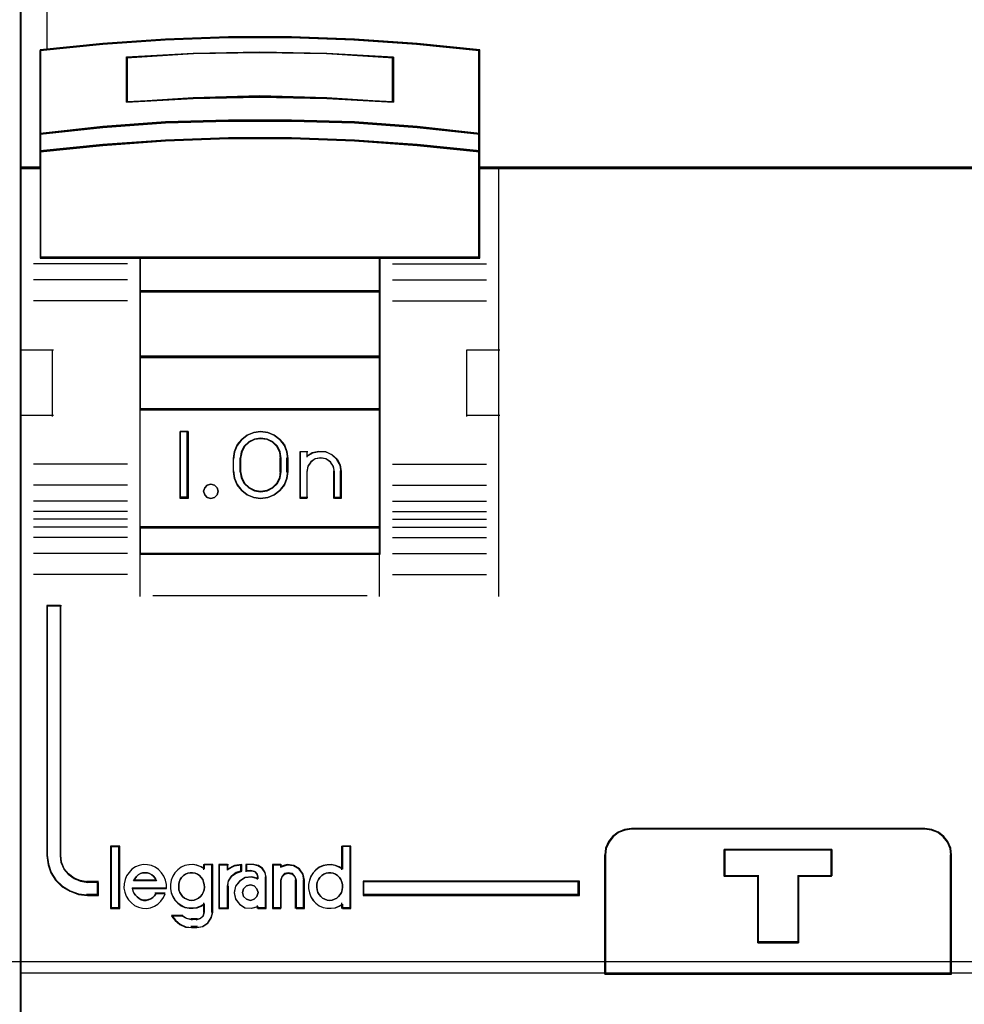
# Model space of a CAD drawing. Header units: millimetres. Extents: x 203 to 3426, y 719 to 2381.
# Tile 127 of 185: x 3369.44 to 3373.12, y 2259.48 to 2263.32. Entities that reach past the tile are written whole.
import ezdxf

# ---------------------------------------------------------------- set-up
doc = ezdxf.new("R2010")
doc.units = ezdxf.units.MM
doc.layers.add('45', color=7, linetype='Continuous')
doc.layers.add('E_Legrand_obudowy', color=7, linetype='Continuous')

# ---------------------------------------------------------------- blocks, each defined once
blk = doc.blocks.new('XL3 160 wnękowa 6x24M')
at = {"layer": 'E_Legrand_obudowy'}
blk.add_lwpolyline([(-215.641, -623.885), (215.545, -623.885), (215.545, -668.998), (-215.641, -668.998), (-215.641, -623.885)], dxfattribs=at)
blk = doc.blocks.new('P304 TX3')
at = {"layer": '45', "color": 139}
for points in [[(72.05327, 41.032708), (-0.0215, 41.032708), (-0.0215, -41.032709), (72.05327, -41.032709), (72.05327, 41.032708)], [(72.05327, 41.032708), (-0.0215, 41.032708), (-0.0215, -41.032709), (72.05327, -41.032709), (72.05327, 41.032708)], [(72.03177, 41.011153), (0, 41.011153), (0, -41.011153), (72.03177, -41.011153), (72.03177, 41.011153)], [(7.424626, -4.073093), (7.394228, -3.941804), (7.290875, -3.840354), (7.151046, -3.804548), (7.017295, -3.840354), (6.926102, -3.941804), (6.883545, -4.073093), (6.926102, -4.21035), (7.017295, -4.305833), (7.151046, -4.341639), (7.290875, -4.305833), (7.394228, -4.21035), (7.424626, -4.073093)], [(6.427338, -19.484384), (6.520719, -19.472892), (6.608263, -19.444161), (6.684135, -19.398192), (6.760007, -19.334985), (6.830042, -19.260285), (6.870896, -19.185585), (6.905914, -19.0879), (6.917587, -18.990215), (6.905914, -18.881039), (6.882569, -18.794846), (6.847551, -18.697162), (6.795024, -18.622462), (6.730825, -18.547762), (6.654953, -18.496046), (6.567409, -18.46157), (6.468192, -18.444331), (6.380648, -18.444331), (6.293103, -18.46157), (6.205559, -18.496046), (6.129687, -18.547762), (6.053815, -18.622462), (6.001288, -18.697162), (5.966271, -18.794846), (5.942925, -18.881039), (5.942925, -18.990215), (5.954598, -19.0879), (5.989616, -19.185585), (6.03047, -19.260285), (6.088833, -19.334985), (6.164705, -19.398192), (6.252249, -19.444161), (6.339793, -19.472892), (6.427338, -19.484384)], [(11.634815, -19.484384), (11.72236, -19.472892), (11.809904, -19.444161), (11.897448, -19.398192), (11.961648, -19.334985), (12.025847, -19.260285), (12.066701, -19.185585), (12.101719, -19.0879), (12.113391, -18.990215), (12.113391, -18.881039), (12.090046, -18.794846), (12.049192, -18.697162), (11.990829, -18.622462), (11.92663, -18.547762), (11.850758, -18.496046), (11.763214, -18.46157), (11.675669, -18.444331), (11.576452, -18.444331), (11.488908, -18.46157), (11.401363, -18.496046), (11.325492, -18.547762), (11.261292, -18.622462), (11.208766, -18.697162), (11.162075, -18.794846), (11.13873, -18.881039), (11.13873, -18.990215), (11.150403, -19.0879), (11.18542, -19.185585), (11.226275, -19.260285), (11.29631, -19.334985), (11.360509, -19.398192), (11.448054, -19.444161), (11.535598, -19.472892), (11.634815, -19.484384)], [(8.938576, -19.1922), (8.890457, -19.049089), (8.788204, -18.935793), (8.643848, -18.905978), (8.499492, -18.935793), (8.38521, -19.049089), (8.34912, -19.1922), (8.38521, -19.341274), (8.499492, -19.442644), (8.643848, -19.484384), (8.788204, -19.442644), (8.890457, -19.341274), (8.938576, -19.1922)]]:
    blk.add_lwpolyline(points, close=True, dxfattribs=at)
at = {"layer": '45', "color": 7}
for points in [[(68.555008, 21.075193), (3.478097, 21.075193), (3.154886, 22.261452), (-0.0215, 22.261452), (-0.0215, 8.08152), (0.725229, 8.08152), (0.725229, 8.710513), (0.725229, 9.383646), (0.725229, 12.528611), (3.082442, 12.765863), (5.439655, 12.931388), (7.802441, 13.01415), (10.170799, 13.01415), (12.533585, 12.931388), (14.890798, 12.765863), (17.248011, 12.528611), (17.248011, 9.383646), (17.248011, 8.710513), (17.248011, 8.08152), (17.99474, 8.08152), (71.057108, 8.08152), (71.057108, 22.261452), (68.878219, 22.261452), (68.555008, 21.075193)], [(11.517272, 10.718914), (14.028673, 10.583755), (14.028673, 12.278872), (11.517272, 12.414031), (8.994685, 12.459084), (6.488878, 12.414031), (3.977478, 12.278872), (3.977478, 10.583755), (6.488878, 10.718914), (8.994685, 10.77523), (11.517272, 10.718914)], [(14.918733, 9.66265), (12.556937, 9.834068), (10.189557, 9.908349), (7.816594, 9.908349), (5.449214, 9.834068), (3.087417, 9.66265), (0.725621, 9.405524), (0.725621, 8.708426), (3.087417, 8.954124), (5.449214, 9.125542), (7.816594, 9.211251), (10.189557, 9.211251), (12.556937, 9.125542), (14.918733, 8.954124), (17.28053, 8.708426), (17.28053, 9.405524), (14.918733, 9.66265)], [(14.904648, 9.649922), (12.548475, 9.815181), (10.186732, 9.886793), (7.819419, 9.886793), (5.457675, 9.815181), (3.101502, 9.649922), (0.745329, 9.402034), (0.745329, 8.729981), (3.101502, 8.966852), (5.457675, 9.132111), (7.819419, 9.214741), (10.186732, 9.214741), (12.548475, 9.132111), (14.904648, 8.966852), (17.260821, 8.729981), (17.260821, 9.402034), (14.904648, 9.649922)], [(14.904648, 9.649922), (12.548475, 9.815181), (10.186732, 9.886793), (7.819419, 9.886793), (5.457675, 9.815181), (3.101502, 9.649922), (0.745329, 9.402034), (0.745329, 8.729981), (3.101502, 8.966852), (5.457675, 9.132111), (7.819419, 9.214741), (10.186732, 9.214741), (12.548475, 9.132111), (14.904648, 8.966852), (17.260821, 8.729981), (17.260821, 9.402034), (14.904648, 9.649922)], [(4.488861, 4.699101), (13.517289, 4.699101), (17.28053, 4.699101), (17.28053, 8.114673), (17.28053, 8.747803), (14.918733, 8.986616), (12.556937, 9.153229), (10.189557, 9.236536), (7.816594, 9.236536), (5.449214, 9.153229), (3.087417, 8.986616), (0.725621, 8.747803), (0.725621, 8.114673), (0.725621, 4.699101), (4.488861, 4.699101)], [(4.49961, 4.720656), (13.506541, 4.720656), (17.260821, 4.720656), (17.260821, 8.103776), (17.260821, 8.730891), (14.904648, 8.967435), (12.548475, 9.132465), (10.186732, 9.21498), (7.819419, 9.21498), (5.457675, 9.132465), (3.101502, 8.967435), (0.745329, 8.730891), (0.745329, 8.103776), (0.745329, 4.720656), (4.49961, 4.720656)], [(13.527009, 4.744008), (4.479142, 4.744008), (4.479142, 3.434511), (13.527009, 3.434511), (13.527009, 4.744008)], [(13.5073, 4.722453), (4.49885, 4.722453), (4.49885, 3.456066), (13.5073, 3.456066), (13.5073, 4.722453)], [(13.527009, 3.477622), (4.479142, 3.477622), (4.479142, 0.964609), (13.527009, 0.964609), (13.527009, 3.477622)], [(13.5073, 3.457863), (4.49885, 3.457863), (4.49885, 0.986164), (13.5073, 0.986164), (13.5073, 3.457863)], [(13.527009, 1.009516), (4.479142, 1.009516), (4.479142, -1.009517), (13.527009, -1.009517), (13.527009, 1.009516)], [(13.5073, 0.987961), (4.49885, 0.987961), (4.49885, -0.987961), (13.5073, -0.987961), (13.5073, 0.987961)], [(4.479142, -5.453544), (13.527009, -5.453544), (13.527009, -0.966406), (4.479142, -0.966406), (4.479142, -5.453544)], [(6.299465, -1.828626), (6.299465, -4.341639), (6.003842, -4.341639), (6.003842, -1.828626), (6.299465, -1.828626)], [(8.145371, -2.332348), (8.316202, -2.119665), (8.515505, -1.957355), (8.771752, -1.862207), (9.027999, -1.828626), (9.295634, -1.862207), (9.540492, -1.957355), (9.751184, -2.119665), (9.922015, -2.332348), (10.01882, -2.573015), (10.052986, -2.83607), (10.052986, -3.334195), (10.01882, -3.59725), (9.922015, -3.837917), (9.751184, -4.0506), (9.540492, -4.207313), (9.295634, -4.308058), (9.027999, -4.341639), (8.771752, -4.308058), (8.515505, -4.207313), (8.316202, -4.0506), (8.145371, -3.837917), (8.048566, -3.59725), (8.008706, -3.334195), (8.008706, -2.83607), (8.048566, -2.573015), (8.145371, -2.332348)], [(8.408962, -2.380213), (8.300029, -2.593927), (8.254163, -2.835761), (8.254163, -3.336301), (8.300029, -3.572511), (8.408962, -3.7806), (8.580961, -3.949322), (8.793093, -4.056179), (9.028158, -4.095547), (9.27469, -4.056179), (9.486823, -3.949322), (9.658822, -3.7806), (9.767754, -3.572511), (9.802154, -3.336301), (9.802154, -2.835761), (9.767754, -2.593927), (9.658822, -2.380213), (9.486823, -2.211491), (9.27469, -2.110259), (9.028158, -2.076514), (8.793093, -2.110259), (8.580961, -2.211491), (8.408962, -2.380213)], [(10.515234, -4.341639), (10.515234, -2.572291), (10.773232, -2.572291), (10.773232, -2.758242), (10.979631, -2.623005), (11.226163, -2.572291), (11.484162, -2.589196), (11.70776, -2.696258), (11.902693, -2.865304), (12.017359, -3.079429), (12.063225, -3.327363), (12.063225, -4.341639), (11.805226, -4.341639), (11.805226, -3.327363), (11.75936, -3.130143), (11.656161, -2.972367), (11.484162, -2.854034), (11.289229, -2.82586), (11.08283, -2.854034), (10.922298, -2.972367), (10.807632, -3.130143), (10.773232, -3.327363), (10.773232, -4.341639), (10.515234, -4.341639)], [(7.394228, -3.941804), (7.424626, -4.073093), (7.394228, -4.21035), (7.290875, -4.305833), (7.151046, -4.341639), (7.017295, -4.305833), (6.926102, -4.21035), (6.883545, -4.073093), (6.926102, -3.941804), (7.017295, -3.840354), (7.151046, -3.804548), (7.290875, -3.840354), (7.394228, -3.941804)], [(13.527009, -5.410433), (4.479142, -5.410433), (4.479142, -6.44869), (13.527009, -6.44869), (13.527009, -5.410433)], [(13.5073, -5.430192), (4.49885, -5.430192), (4.49885, -6.427135), (13.5073, -6.427135), (13.5073, -5.430192)], [(2.923984, -19.29757), (2.923984, -18.806073), (2.5079, -18.806073), (2.245711, -18.761893), (2.00632, -18.668012), (1.789729, -18.502339), (1.630135, -18.309053), (1.521839, -18.060543), (1.49334, -17.800989), (1.49334, -8.379704), (0.974661, -8.379704), (0.974661, -17.800989), (1.025959, -18.14338), (1.128555, -18.452637), (1.310948, -18.728759), (1.556038, -18.971746), (1.852426, -19.142942), (2.177313, -19.258913), (2.5079, -19.29757), (2.923984, -19.29757)], [(21.981837, -22.261453), (35.035849, -22.261453), (35.035849, -17.76994), (35.007908, -17.520412), (34.901732, -17.270884), (34.745263, -17.076806), (34.5385, -16.910454), (34.298207, -16.816187), (34.035563, -16.777372), (22.987711, -16.777372), (22.725066, -16.816187), (22.484774, -16.910454), (22.278011, -17.076806), (22.121542, -17.270884), (22.015366, -17.520412), (21.981837, -17.76994), (21.981837, -22.261453)], [(22.003337, -22.239897), (35.014349, -22.239897), (35.014349, -17.783693), (34.9865, -17.536126), (34.880674, -17.288559), (34.72472, -17.096007), (34.518638, -16.930963), (34.279137, -16.837438), (34.017358, -16.798927), (23.005898, -16.798927), (22.744118, -16.837438), (22.504617, -16.930963), (22.298535, -17.096007), (22.142582, -17.288559), (22.036756, -17.536126), (22.003337, -17.783693), (22.003337, -22.239897)], [(3.705146, -19.769995), (3.705146, -17.465352), (3.402356, -17.465352), (3.402356, -19.769995), (3.705146, -19.769995)], [(29.274358, -18.56681), (29.274358, -21.079492), (27.748956, -21.079492), (27.748956, -18.56681), (26.482479, -18.56681), (26.482479, -17.569537), (30.535207, -17.569537), (30.535207, -18.56681), (29.274358, -18.56681)], [(27.748956, -18.56681), (27.748956, -21.079492), (29.274358, -21.079492), (29.274358, -18.56681), (30.535207, -18.56681), (30.535207, -17.569537), (26.482479, -17.569537), (26.482479, -18.56681), (27.748956, -18.56681)], [(27.755787, -18.576116), (27.755787, -21.057937), (29.265678, -21.057937), (29.265678, -18.576116), (30.513707, -18.576116), (30.513707, -17.591092), (26.502187, -17.591092), (26.502187, -18.576116), (27.755787, -18.576116)], [(21.028676, -18.764071), (12.882012, -18.764071), (12.882012, -19.29757), (21.028676, -19.29757), (21.028676, -18.764071)]]:
    blk.add_lwpolyline(points, close=True, dxfattribs=at)
at = {"layer": '45', "color": 140}
for points in [[(68.555008, 21.075193), (3.478097, 21.075193), (3.154886, 22.261452), (-0.0215, 22.261452), (-0.0215, 8.08152), (0.725229, 8.08152), (0.725229, 8.710513), (0.725229, 9.383646), (0.725229, 12.528611), (3.082442, 12.765863), (5.439655, 12.931388), (7.802441, 13.01415), (10.170799, 13.01415), (12.533585, 12.931388), (14.890798, 12.765863), (17.248011, 12.528611), (17.248011, 9.383646), (17.248011, 8.710513), (17.248011, 8.08152), (17.99474, 8.08152), (71.057108, 8.08152), (71.057108, 22.261452), (68.878219, 22.261452), (68.555008, 21.075193)], [(68.535021, 21.057244), (3.49748, 21.057244), (3.174464, 22.239897), (0, 22.239897), (0, 8.103075), (0.746277, 8.103075), (0.746277, 8.730156), (0.746277, 9.401242), (0.746277, 12.536646), (3.102064, 12.773177), (5.457851, 12.938198), (7.819208, 13.020709), (10.186133, 13.020709), (12.547489, 12.938198), (14.903276, 12.773177), (17.259063, 12.536646), (17.259063, 9.401242), (17.259063, 8.730156), (17.259063, 8.103075), (18.005341, 8.103075), (71.035609, 8.103075), (71.035609, 22.239897), (68.858037, 22.239897), (68.535021, 21.057244)]]:
    blk.add_lwpolyline(points, close=True, dxfattribs=at)
blk.add_lwpolyline([(0.974661, 22.261452), (0.974661, 12.548899)], dxfattribs=at)
at = {"layer": '45', "color": 139}
for points in [[(17.28053, 12.514769), (14.918733, 12.772823), (12.556937, 12.952861), (10.189557, 13.042879), (7.816594, 13.042879), (5.449214, 12.952861), (3.087417, 12.772823), (0.725621, 12.514769)], [(0.725621, 12.55788), (0.725621, 4.699101)], [(14.028673, 12.239937), (11.517272, 12.404297), (8.994685, 12.459084), (6.488878, 12.404297), (3.977478, 12.239937)], [(3.977478, 10.583755), (3.977478, 12.283048)], [(13.985673, 10.583755), (13.985673, 12.283048)], [(17.23753, 4.699101), (17.23753, 12.55788)], [(14.028673, 10.583755), (11.517272, 10.747323), (8.994685, 10.815477), (6.488878, 10.747323), (3.977478, 10.583755)], [(17.28053, 9.380239), (14.918733, 9.650295), (12.556937, 9.830333), (10.189557, 9.908349), (7.816594, 9.908349), (5.449214, 9.830333), (3.087417, 9.650295), (0.725621, 9.380239)], [(17.28053, 8.708426), (14.918733, 8.966479), (12.556937, 9.146517), (10.189557, 9.236536), (7.816594, 9.236536), (5.449214, 9.146517), (3.087417, 8.966479), (0.725621, 8.708426)], [(0.768621, 8.126427), (-0.0215, 8.126427)], [(72.05327, 8.126427), (17.23753, 8.126427)], [(17.982859, 8.126427), (17.982859, -8.043798)], [(4.022269, 4.485342), (0.474789, 4.485342)], [(17.28053, 4.744008), (0.725621, 4.744008)], [(4.479142, 4.744008), (4.479142, -6.44869)], [(4.479142, 4.744008), (13.527009, 4.744008)], [(13.484009, 4.744008), (13.484009, -6.44869)], [(13.985673, 4.485342), (17.525987, 4.485342)], [(4.022269, 3.890769), (0.474789, 3.890769)], [(13.985673, 3.890769), (17.525987, 3.890769)], [(4.479142, 3.477622), (13.527009, 3.477622)], [(4.022269, 3.098604), (0.474789, 3.098604)], [(13.985673, 3.098604), (17.525987, 3.098604)], [(-0.0215, 1.255608), (1.225493, 1.255608)], [(1.180702, 1.255608), (1.180702, -1.257405)], [(16.786032, -1.257405), (16.786032, 1.255608)], [(16.786032, 1.255608), (18.027651, 1.255608)], [(4.479142, 1.009516), (13.527009, 1.009516)], [(4.479142, -0.966406), (13.527009, -0.966406)], [(-0.0215, -1.212498), (1.225493, -1.212498)], [(16.786032, -1.212498), (18.027651, -1.212498)], [(6.299465, -1.828626), (6.003842, -1.828626)], [(6.003842, -1.828626), (6.003842, -4.341639)], [(6.254674, -1.828626), (6.254674, -4.341639)], [(10.052986, -2.86329), (10.01882, -2.593128), (9.922015, -2.345958), (9.751184, -2.127529), (9.540492, -1.960833), (9.295634, -1.863115), (9.027999, -1.828626), (8.771752, -1.863115), (8.515505, -1.960833), (8.316202, -2.127529), (8.145371, -2.345958), (8.048566, -2.593128), (8.008706, -2.86329)], [(9.802154, -2.86329), (9.767754, -2.612688), (9.658822, -2.391225), (9.486823, -2.216386), (9.27469, -2.111482), (9.028158, -2.076514), (8.793093, -2.111482), (8.580961, -2.216386), (8.408962, -2.391225), (8.300029, -2.612688), (8.254163, -2.86329)], [(10.515234, -2.572291), (10.810857, -2.572291)], [(10.515234, -2.572291), (10.515234, -4.341639)], [(10.766066, -2.572291), (10.766066, -2.796828)], [(12.063225, -3.351882), (12.017104, -3.095897), (11.901801, -2.874819), (11.705786, -2.700284), (11.480945, -2.589745), (11.221513, -2.572291), (10.973611, -2.624652), (10.766066, -2.76428)], [(8.008706, -3.351882), (8.008706, -2.818383)], [(8.254163, -3.351882), (8.254163, -2.818383)], [(9.757363, -3.351882), (9.757363, -2.818383)], [(10.008195, -3.351882), (10.008195, -2.818383)], [(11.812393, -3.351882), (11.76589, -3.142079), (11.661257, -2.974237), (11.486869, -2.848355), (11.289229, -2.818383), (11.079964, -2.848355), (10.917202, -2.974237), (10.800943, -3.142079), (10.766066, -3.351882)], [(4.022269, -3.055494), (0.474789, -3.055494)], [(8.008706, -3.308771), (8.048566, -3.578464), (8.145371, -3.825205), (8.316202, -4.043255), (8.515505, -4.203923), (8.771752, -4.30721), (9.027999, -4.341639), (9.295634, -4.30721), (9.540492, -4.203923), (9.751184, -4.043255), (9.922015, -3.825205), (10.01882, -3.578464), (10.052986, -3.308771)], [(8.254163, -3.308771), (8.300029, -3.553546), (8.408962, -3.769181), (8.580961, -3.94402), (8.793093, -4.054751), (9.028158, -4.095547), (9.27469, -4.054751), (9.486823, -3.94402), (9.658822, -3.769181), (9.767754, -3.553546), (9.802154, -3.308771)], [(10.766066, -3.308771), (10.766066, -4.341639)], [(11.767602, -3.308771), (11.767602, -4.341639)], [(12.018434, -3.308771), (12.018434, -4.341639)], [(13.985673, -3.055494), (17.525987, -3.055494)], [(4.022269, -3.847659), (0.474789, -3.847659)], [(13.985673, -3.847659), (17.525987, -3.847659)], [(4.022269, -4.442231), (0.474789, -4.442231)], [(6.299465, -4.298528), (6.003842, -4.298528)], [(10.515234, -4.298528), (10.810857, -4.298528)], [(11.767602, -4.298528), (12.063225, -4.298528)], [(13.985673, -4.442231), (17.525987, -4.442231)], [(4.022269, -4.832027), (0.474789, -4.832027)], [(4.022269, -5.128415), (0.474789, -5.128415)], [(13.985673, -4.832027), (17.525987, -4.832027)], [(13.985673, -5.128415), (17.525987, -5.128415)], [(4.022269, -5.431989), (0.474789, -5.431989)], [(4.479142, -5.410433), (13.527009, -5.410433)], [(13.985673, -5.431989), (17.525987, -5.431989)], [(4.022269, -5.821784), (0.474789, -5.821784)], [(13.985673, -5.821784), (17.525987, -5.821784)], [(4.022269, -6.416357), (0.474789, -6.416357)], [(4.479142, -6.405579), (13.527009, -6.405579)], [(4.479142, -6.405579), (4.479142, -8.043798)], [(13.484009, -6.405579), (13.484009, -8.043798)], [(13.985673, -6.416357), (17.525987, -6.416357)], [(4.022269, -7.208522), (0.474789, -7.208522)], [(13.985673, -7.208522), (17.525987, -7.208522)], [(4.973639, -8.000687), (13.032511, -8.000687)], [(0.974661, -8.379704), (0.974661, -17.806647)], [(0.974661, -8.379704), (1.526491, -8.379704)], [(1.4817, -8.379704), (1.4817, -17.806647)], [(23.028165, -16.777372), (22.754957, -16.817623), (22.505001, -16.915375), (22.289922, -17.087879), (22.12716, -17.289134), (22.016715, -17.547891), (21.981837, -17.806647)], [(22.985165, -16.777372), (34.037896, -16.777372)], [(35.035849, -17.806647), (35.006772, -17.547891), (34.896279, -17.289134), (34.733449, -17.087879), (34.51828, -16.915375), (34.268219, -16.817623), (33.994896, -16.777372)], [(0.974661, -17.763536), (1.026273, -18.114496), (1.129496, -18.431492), (1.313004, -18.714524), (1.559594, -18.963592), (1.857795, -19.139072), (2.184669, -19.257946), (2.517278, -19.29757)], [(1.4817, -17.763536), (1.510789, -18.033049), (1.621328, -18.291094), (1.784228, -18.491795), (2.005307, -18.663824), (2.249656, -18.761308), (2.517278, -18.807182)], [(3.380856, -17.443796), (3.380856, -19.79155)], [(3.380856, -17.443796), (3.726646, -17.443796)], [(3.681855, -17.443796), (3.681855, -19.79155)], [(12.0686, -17.443796), (12.0686, -18.340146)], [(12.0686, -17.443796), (12.42514, -17.443796)], [(12.380348, -17.443796), (12.380348, -19.79155)], [(21.981837, -22.261453), (21.981837, -17.763536)], [(26.482479, -17.569537), (30.535207, -17.569537)], [(26.482479, -17.569537), (26.482479, -18.598812)], [(30.492207, -17.569537), (30.492207, -18.598812)], [(34.991057, -22.261453), (34.991057, -17.763536)], [(5.480678, -19.040584), (5.480678, -18.882485), (5.446309, -18.724387), (5.383299, -18.577582), (5.297377, -18.442069), (5.188542, -18.323495), (5.062522, -18.2388), (4.919318, -18.17669), (4.770386, -18.142811), (4.609997, -18.137165), (4.461065, -18.165397), (4.312132, -18.227507), (4.180385, -18.312202), (4.077278, -18.430776), (3.979899, -18.554996), (3.922617, -18.701802), (3.893976, -18.865546), (3.88252, -19.023645), (3.916889, -19.181743), (3.968443, -19.328548), (4.054365, -19.464061), (4.1632, -19.582635), (4.277763, -19.678623), (4.426696, -19.740733), (4.575628, -19.780258), (4.730288, -19.79155), (4.879221, -19.763319), (5.028153, -19.706855), (5.154173, -19.622159), (5.274464, -19.520525), (5.371843, -19.379366), (5.434853, -19.23256)], [(6.917587, -18.300961), (6.784908, -18.216239), (6.634923, -18.165406), (6.484938, -18.137165), (6.334953, -18.142813), (6.179199, -18.176702), (6.040751, -18.238832), (5.913841, -18.33485), (5.804237, -18.453461), (5.717707, -18.57772), (5.665789, -18.724571), (5.631177, -18.882719), (5.631177, -19.040867), (5.665789, -19.199015), (5.717707, -19.351514), (5.804237, -19.475773), (5.913841, -19.594384), (6.040751, -19.684754), (6.179199, -19.752532), (6.334953, -19.780773), (6.484938, -19.780773), (6.634923, -19.763828), (6.784908, -19.707347), (6.917587, -19.622625)], [(6.872795, -18.137165), (6.872795, -18.340146)], [(6.872795, -18.137165), (7.229335, -18.137165)], [(7.184544, -18.137165), (7.184544, -19.946032)], [(7.4515, -18.137165), (7.4515, -19.79155)], [(7.4515, -18.137165), (7.813415, -18.137165)], [(8.320454, -18.137165), (8.030324, -18.185433), (7.770415, -18.350924)], [(7.770415, -18.137165), (7.770415, -18.350924)], [(8.275663, -18.137165), (8.275663, -18.417387)], [(8.476328, -18.137165), (8.476328, -18.406609)], [(8.777326, -18.137165), (8.476328, -18.137165)], [(9.239574, -18.641923), (9.20292, -18.449634), (9.086851, -18.281382), (8.92802, -18.179228), (8.732535, -18.137165)], [(9.474281, -18.137165), (9.474281, -19.79155)], [(9.474281, -18.137165), (9.818279, -18.137165)], [(10.676483, -18.751497), (10.629667, -18.509309), (10.48922, -18.302562), (10.272697, -18.1667), (10.021062, -18.137165), (9.775279, -18.213957)], [(9.775279, -18.137165), (9.775279, -18.252128)], [(12.113391, -18.300961), (11.980712, -18.216239), (11.842265, -18.165406), (11.680742, -18.137165), (11.530757, -18.142813), (11.380773, -18.176702), (11.236556, -18.238832), (11.109646, -18.33485), (11.000041, -18.453461), (10.913512, -18.57772), (10.861594, -18.724571), (10.826982, -18.882719), (10.826982, -19.040867), (10.861594, -19.199015), (10.913512, -19.351514), (11.000041, -19.475773), (11.109646, -19.594384), (11.236556, -19.684754), (11.380773, -19.752532), (11.530757, -19.780773), (11.680742, -19.780773), (11.842265, -19.763828), (11.980712, -19.707347), (12.113391, -19.622625)], [(5.113388, -18.751497), (5.072289, -18.668306), (5.001833, -18.585116), (4.937249, -18.527522), (4.849179, -18.476328), (4.772852, -18.45073), (4.684783, -18.444331), (4.584971, -18.45073), (4.508644, -18.476328), (4.420574, -18.527522), (4.35599, -18.585116), (4.291405, -18.668306), (4.244435, -18.751497)], [(8.320454, -18.372479), (8.108901, -18.437762), (7.927569, -18.568328), (7.800637, -18.758242), (7.770415, -18.97783)], [(8.476328, -18.361702), (8.693119, -18.361702)], [(8.938576, -18.641923), (8.899241, -18.505071), (8.800903, -18.394286), (8.650119, -18.361702)], [(10.375484, -18.751497), (10.327468, -18.597914), (10.225433, -18.476328), (10.06938, -18.444331), (9.925331, -18.476328), (9.823296, -18.597914), (9.775279, -18.751497)], [(2.474278, -18.764071), (2.923984, -18.764071)], [(2.879192, -18.764071), (2.879192, -19.29757)], [(4.244435, -18.708386), (5.113388, -18.708386)], [(8.938576, -18.661622), (8.692793, -18.598812), (8.441158, -18.627362), (8.236339, -18.758691), (8.084188, -18.947119), (8.037372, -19.192647), (8.084188, -19.432466), (8.236339, -19.632314), (8.441158, -19.763643), (8.692793, -19.780773), (8.938576, -19.717963)], [(8.893784, -18.598812), (8.893784, -18.702997)], [(9.194782, -18.598812), (9.194782, -19.79155)], [(9.775279, -18.708386), (9.775279, -19.79155)], [(10.330693, -18.708386), (10.330693, -19.79155)], [(10.631691, -18.708386), (10.631691, -19.79155)], [(12.882012, -18.764071), (21.028676, -18.764071)], [(12.882012, -18.764071), (12.882012, -19.29757)], [(20.985676, -19.29757), (20.985676, -18.764071)], [(26.482479, -18.553905), (27.779638, -18.553905)], [(27.734847, -18.553905), (27.734847, -21.079492)], [(29.243422, -18.553905), (30.535207, -18.553905)], [(29.243422, -18.553905), (29.243422, -21.079492)], [(2.474278, -19.252663), (2.923984, -19.252663)], [(4.194268, -19.017348), (5.480678, -19.017348)], [(4.194268, -19.017348), (4.217689, -19.12046), (4.258674, -19.211441), (4.317225, -19.290292), (4.381631, -19.357011), (4.457747, -19.417665), (4.533863, -19.460123), (4.62169, -19.484384), (4.721226, -19.484384), (4.809053, -19.460123), (4.896879, -19.429796), (4.972995, -19.381273), (5.037401, -19.314553), (5.090097, -19.223572)], [(5.047097, -19.204163), (5.435887, -19.204163)], [(7.4515, -19.79155), (7.813415, -19.79155), (7.813415, -18.934719)], [(12.882012, -19.252663), (21.028676, -19.252663)], [(6.872795, -19.583181), (6.872795, -19.946032)], [(12.0686, -19.583181), (12.0686, -19.79155)], [(3.380856, -19.748439), (3.726646, -19.748439)], [(6.600463, -20.511864), (6.834044, -20.470479), (7.037679, -20.334502), (7.169442, -20.133491), (7.229335, -19.902921)], [(6.600463, -20.215475), (6.755789, -20.164446), (6.865811, -20.062387), (6.917587, -19.902921)], [(8.893784, -19.676588), (8.893784, -19.79155)], [(8.893784, -19.748439), (9.239574, -19.748439)], [(9.474281, -19.748439), (9.818279, -19.748439)], [(10.330693, -19.748439), (10.676483, -19.748439)], [(12.0686, -19.748439), (12.42514, -19.748439)], [(5.675969, -20.039439), (5.817769, -20.227197), (5.99502, -20.384672), (6.21363, -20.487637), (6.449964, -20.511864)], [(5.675969, -20.039439), (6.104175, -20.039439)], [(6.059383, -20.039439), (6.235775, -20.156797), (6.449964, -20.215475)], [(6.405173, -20.172364), (6.645255, -20.172364)], [(6.645255, -20.468753), (6.405173, -20.468753)], [(27.734847, -21.034585), (29.288213, -21.034585)], [(-0.0215, -22.218342), (72.05327, -22.218342)]]:
    blk.add_lwpolyline(points, dxfattribs=at)
at = {"layer": '45', "color": 59}
for points in [[(12.556937, 9.797713), (14.918733, 9.630724), (17.28053, 9.380239), (17.28053, 12.553043), (14.918733, 12.792395), (12.556937, 12.959384), (10.189557, 13.042879), (7.816594, 13.042879), (5.449214, 12.959384), (3.087417, 12.792395), (0.725621, 12.553043), (0.725621, 9.380239), (3.087417, 9.630724), (5.449214, 9.797713), (7.816594, 9.870075), (10.189557, 9.870075), (12.556937, 9.797713)], [(12.548475, 9.814355), (14.904648, 9.649331), (17.260821, 9.401794), (17.260821, 12.537253), (14.904648, 12.773788), (12.548475, 12.938812), (10.186732, 13.021324), (7.819419, 13.021324), (5.457675, 12.938812), (3.101502, 12.773788), (0.745329, 12.537253), (0.745329, 9.401794), (3.101502, 9.649331), (5.457675, 9.814355), (7.819419, 9.885865), (10.186732, 9.885865), (12.548475, 9.814355)], [(14.028673, 12.278872), (14.028673, 10.583755), (11.517272, 10.718914), (8.994685, 10.77523), (6.488878, 10.718914), (3.977478, 10.583755), (3.977478, 12.278872), (6.488878, 12.414031), (8.994685, 12.459084), (11.517272, 12.414031), (14.028673, 12.278872)], [(11.517272, 10.718914), (14.028673, 10.583755), (14.028673, 12.278872), (11.517272, 12.414031), (8.994685, 12.459084), (6.488878, 12.414031), (3.977478, 12.278872), (3.977478, 10.583755), (6.488878, 10.718914), (8.994685, 10.77523), (11.517272, 10.718914)], [(11.506516, 10.737492), (14.007173, 10.60531), (14.007173, 12.263083), (11.506516, 12.395265), (8.994721, 12.439325), (6.499634, 12.395265), (3.998978, 12.263083), (3.998978, 10.60531), (6.499634, 10.737492), (8.994721, 10.792567), (11.506516, 10.737492)], [(11.506516, 10.737492), (14.007173, 10.60531), (14.007173, 12.263083), (11.506516, 12.395265), (8.994721, 12.439325), (6.499634, 12.395265), (3.998978, 12.263083), (3.998978, 10.60531), (6.499634, 10.737492), (8.994721, 10.792567), (11.506516, 10.737492)], [(14.918733, 9.66265), (12.556937, 9.834068), (10.189557, 9.908349), (7.816594, 9.908349), (5.449214, 9.834068), (3.087417, 9.66265), (0.725621, 9.405524), (0.725621, 8.708426), (3.087417, 8.954124), (5.449214, 9.125542), (7.816594, 9.211251), (10.189557, 9.211251), (12.556937, 9.125542), (14.918733, 8.954124), (17.28053, 8.708426), (17.28053, 9.405524), (14.918733, 9.66265)], [(4.488861, 4.699101), (13.517289, 4.699101), (17.28053, 4.699101), (17.28053, 8.114673), (17.28053, 8.747803), (14.918733, 8.986616), (12.556937, 9.153229), (10.189557, 9.236536), (7.816594, 9.236536), (5.449214, 9.153229), (3.087417, 8.986616), (0.725621, 8.747803), (0.725621, 8.114673), (0.725621, 4.699101), (4.488861, 4.699101)], [(4.49961, 4.720656), (13.506541, 4.720656), (17.260821, 4.720656), (17.260821, 8.103776), (17.260821, 8.730891), (14.904648, 8.967435), (12.548475, 9.132465), (10.186732, 9.21498), (7.819419, 9.21498), (5.457675, 9.132465), (3.101502, 8.967435), (0.745329, 8.730891), (0.745329, 8.103776), (0.745329, 4.720656), (4.49961, 4.720656)], [(13.527009, 4.744008), (4.479142, 4.744008), (4.479142, 3.434511), (13.527009, 3.434511), (13.527009, 4.744008)], [(13.5073, 4.722453), (4.49885, 4.722453), (4.49885, 3.456066), (13.5073, 3.456066), (13.5073, 4.722453)], [(13.527009, 3.477622), (4.479142, 3.477622), (4.479142, 0.964609), (13.527009, 0.964609), (13.527009, 3.477622)], [(13.5073, 3.457863), (4.49885, 3.457863), (4.49885, 0.986164), (13.5073, 0.986164), (13.5073, 3.457863)], [(13.527009, 1.009516), (4.479142, 1.009516), (4.479142, -1.009517), (13.527009, -1.009517), (13.527009, 1.009516)], [(13.5073, 0.987961), (4.49885, 0.987961), (4.49885, -0.987961), (13.5073, -0.987961), (13.5073, 0.987961)], [(4.479142, -5.453544), (13.527009, -5.453544), (13.527009, -0.966406), (4.479142, -0.966406), (4.479142, -5.453544)], [(6.299465, -1.828626), (6.299465, -4.341639), (6.003842, -4.341639), (6.003842, -1.828626), (6.299465, -1.828626)], [(8.145371, -2.332348), (8.316202, -2.119665), (8.515505, -1.957355), (8.771752, -1.862207), (9.027999, -1.828626), (9.295634, -1.862207), (9.540492, -1.957355), (9.751184, -2.119665), (9.922015, -2.332348), (10.01882, -2.573015), (10.052986, -2.83607), (10.052986, -3.334195), (10.01882, -3.59725), (9.922015, -3.837917), (9.751184, -4.0506), (9.540492, -4.207313), (9.295634, -4.308058), (9.027999, -4.341639), (8.771752, -4.308058), (8.515505, -4.207313), (8.316202, -4.0506), (8.145371, -3.837917), (8.048566, -3.59725), (8.008706, -3.334195), (8.008706, -2.83607), (8.048566, -2.573015), (8.145371, -2.332348)], [(8.408962, -2.380213), (8.300029, -2.593927), (8.254163, -2.835761), (8.254163, -3.336301), (8.300029, -3.572511), (8.408962, -3.7806), (8.580961, -3.949322), (8.793093, -4.056179), (9.028158, -4.095547), (9.27469, -4.056179), (9.486823, -3.949322), (9.658822, -3.7806), (9.767754, -3.572511), (9.802154, -3.336301), (9.802154, -2.835761), (9.767754, -2.593927), (9.658822, -2.380213), (9.486823, -2.211491), (9.27469, -2.110259), (9.028158, -2.076514), (8.793093, -2.110259), (8.580961, -2.211491), (8.408962, -2.380213)], [(8.426162, -2.395284), (8.320255, -2.604434), (8.275663, -2.841104), (8.275663, -3.330957), (8.320255, -3.562123), (8.426162, -3.76577), (8.593383, -3.930889), (8.799623, -4.035464), (9.028158, -4.073991), (9.267842, -4.035464), (9.474082, -3.930889), (9.641303, -3.76577), (9.74721, -3.562123), (9.780654, -3.330957), (9.780654, -2.841104), (9.74721, -2.604434), (9.641303, -2.395284), (9.474082, -2.230165), (9.267842, -2.131094), (9.028158, -2.09807), (8.799623, -2.131094), (8.593383, -2.230165), (8.426162, -2.395284)], [(10.515234, -4.341639), (10.515234, -2.572291), (10.773232, -2.572291), (10.773232, -2.758242), (10.979631, -2.623005), (11.226163, -2.572291), (11.484162, -2.589196), (11.70776, -2.696258), (11.902693, -2.865304), (12.017359, -3.079429), (12.063225, -3.327363), (12.063225, -4.341639), (11.805226, -4.341639), (11.805226, -3.327363), (11.75936, -3.130143), (11.656161, -2.972367), (11.484162, -2.854034), (11.289229, -2.82586), (11.08283, -2.854034), (10.922298, -2.972367), (10.807632, -3.130143), (10.773232, -3.327363), (10.773232, -4.341639), (10.515234, -4.341639)], [(7.394228, -3.941804), (7.424626, -4.073093), (7.394228, -4.21035), (7.290875, -4.305833), (7.151046, -4.341639), (7.017295, -4.305833), (6.926102, -4.21035), (6.883545, -4.073093), (6.926102, -3.941804), (7.017295, -3.840354), (7.151046, -3.804548), (7.290875, -3.840354), (7.394228, -3.941804)], [(13.527009, -5.410433), (4.479142, -5.410433), (4.479142, -6.44869), (13.527009, -6.44869), (13.527009, -5.410433)], [(13.5073, -5.430192), (4.49885, -5.430192), (4.49885, -6.427135), (13.5073, -6.427135), (13.5073, -5.430192)], [(21.981837, -22.261453), (35.035849, -22.261453), (35.035849, -17.76994), (35.007908, -17.520412), (34.901732, -17.270884), (34.745263, -17.076806), (34.5385, -16.910454), (34.298207, -16.816187), (34.035563, -16.777372), (22.987711, -16.777372), (22.725066, -16.816187), (22.484774, -16.910454), (22.278011, -17.076806), (22.121542, -17.270884), (22.015366, -17.520412), (21.981837, -17.76994), (21.981837, -22.261453)], [(3.726646, -19.79155), (3.726646, -17.443796), (3.380856, -17.443796), (3.380856, -19.79155), (3.726646, -19.79155)], [(10.912904, -18.586856), (10.861351, -18.73254), (10.826982, -18.88943), (10.826982, -19.046321), (10.861351, -19.203211), (10.912904, -19.354498), (10.998827, -19.477769), (11.107662, -19.595437), (11.233682, -19.685089), (11.376886, -19.752328), (11.525818, -19.780344), (11.67475, -19.780344), (11.835139, -19.763534), (11.972615, -19.707502), (12.104362, -19.623453), (12.104362, -19.79155), (12.42514, -19.79155), (12.42514, -17.443796), (12.104362, -17.443796), (12.104362, -18.312297), (11.972615, -18.228249), (11.835139, -18.17782), (11.67475, -18.149803), (11.525818, -18.155407), (11.376886, -18.189026), (11.233682, -18.250662), (11.107662, -18.345917), (10.998827, -18.463584), (10.912904, -18.586856)], [(29.274358, -18.56681), (29.274358, -21.079492), (27.748956, -21.079492), (27.748956, -18.56681), (26.482479, -18.56681), (26.482479, -17.569537), (30.535207, -17.569537), (30.535207, -18.56681), (29.274358, -18.56681)], [(27.748956, -18.56681), (27.748956, -21.079492), (29.274358, -21.079492), (29.274358, -18.56681), (30.535207, -18.56681), (30.535207, -17.569537), (26.482479, -17.569537), (26.482479, -18.56681), (27.748956, -18.56681)], [(27.755787, -18.576116), (27.755787, -21.057937), (29.265678, -21.057937), (29.265678, -18.576116), (30.513707, -18.576116), (30.513707, -17.591092), (26.502187, -17.591092), (26.502187, -18.576116), (27.755787, -18.576116)], [(3.893976, -18.865546), (3.88252, -19.023645), (3.916889, -19.181743), (3.968443, -19.328548), (4.054365, -19.464061), (4.1632, -19.582635), (4.277763, -19.678623), (4.426696, -19.740733), (4.575628, -19.780258), (4.730288, -19.79155), (4.879221, -19.763319), (5.028153, -19.706855), (5.154173, -19.622159), (5.274464, -19.520525), (5.371843, -19.379366), (5.434853, -19.23256), (5.079706, -19.23256), (5.028153, -19.317256), (4.965143, -19.379366), (4.890677, -19.424537), (4.804755, -19.452768), (4.718832, -19.475354), (4.621453, -19.475354), (4.535531, -19.452768), (4.461065, -19.413244), (4.386599, -19.35678), (4.323589, -19.29467), (4.266307, -19.221267), (4.22621, -19.136572), (4.203297, -19.040584), (5.480678, -19.040584), (5.480678, -18.882485), (5.446309, -18.724387), (5.383299, -18.577582), (5.297377, -18.442069), (5.188542, -18.323495), (5.062522, -18.2388), (4.919318, -18.17669), (4.770386, -18.142811), (4.609997, -18.137165), (4.461065, -18.165397), (4.312132, -18.227507), (4.180385, -18.312202), (4.077278, -18.430776), (3.979899, -18.554996), (3.922617, -18.701802), (3.893976, -18.865546)], [(5.665546, -18.719638), (5.631177, -18.876458), (5.631177, -19.033278), (5.665546, -19.190097), (5.7171, -19.341317), (5.803022, -19.464532), (5.911857, -19.582147), (6.037877, -19.671758), (6.175353, -19.738967), (6.330013, -19.76697), (6.478945, -19.76697), (6.627878, -19.750168), (6.77681, -19.694161), (6.908558, -19.61015), (6.908558, -19.934991), (6.862732, -20.075009), (6.765354, -20.16462), (6.627878, -20.209426), (6.427392, -20.209426), (6.232634, -20.16462), (6.072246, -20.075009), (5.677002, -20.075009), (5.814478, -20.248631), (5.986323, -20.394249), (6.198265, -20.489461), (6.427392, -20.511864), (6.627878, -20.511864), (6.851276, -20.472659), (7.046034, -20.343843), (7.172053, -20.153419), (7.229335, -19.934991), (7.229335, -18.137165), (6.908558, -18.137165), (6.908558, -18.299586), (6.77681, -18.215575), (6.627878, -18.165169), (6.478945, -18.137165), (6.330013, -18.142766), (6.175353, -18.17637), (6.037877, -18.237978), (5.911857, -18.33319), (5.803022, -18.450805), (5.7171, -18.57402), (5.665546, -18.719638)], [(7.4515, -18.137165), (7.4515, -19.79155), (7.786165, -19.79155), (7.786165, -18.955888), (7.815522, -18.746973), (7.938819, -18.566289), (8.114958, -18.442069), (8.320454, -18.379959), (8.320454, -18.137165), (8.038631, -18.17669), (7.786165, -18.312202), (7.786165, -18.137165), (7.4515, -18.137165)], [(7.473, -18.156924), (7.473, -19.769995), (7.791104, -19.769995), (7.791104, -18.955202), (7.819008, -18.751503), (7.936204, -18.575332), (8.103627, -18.454214), (8.298954, -18.393655), (8.298954, -18.156924), (8.031077, -18.195462), (7.791104, -18.32759), (7.791104, -18.156924), (7.473, -18.156924)], [(8.233886, -18.769558), (8.083611, -18.955888), (8.037372, -19.198682), (8.083611, -19.435829), (8.233886, -19.633452), (8.436179, -19.763319), (8.684712, -19.780258), (8.927464, -19.718148), (8.927464, -19.79155), (9.239574, -19.79155), (9.239574, -18.61146), (9.204895, -18.430776), (9.095079, -18.272678), (8.944803, -18.17669), (8.759849, -18.137165), (8.493978, -18.137165), (8.493978, -18.368666), (8.673152, -18.368666), (8.806088, -18.396898), (8.892785, -18.492886), (8.927464, -18.61146), (8.927464, -18.67357), (8.684712, -18.61146), (8.436179, -18.639692), (8.233886, -18.769558)], [(9.474281, -18.137165), (9.474281, -19.79155), (9.786391, -19.79155), (9.786391, -18.724387), (9.83263, -18.588874), (9.930886, -18.481593), (10.069602, -18.453362), (10.219877, -18.481593), (10.318134, -18.588874), (10.364373, -18.724387), (10.364373, -19.79155), (10.676483, -19.79155), (10.676483, -18.724387), (10.630244, -18.492886), (10.491529, -18.295263), (10.277675, -18.165397), (10.029143, -18.137165), (9.786391, -18.210568), (9.786391, -18.137165), (9.474281, -18.137165)], [(9.495781, -18.156924), (9.495781, -19.769995), (9.796727, -19.769995), (9.796727, -18.729482), (9.841312, -18.597353), (9.936055, -18.492751), (10.069809, -18.465224), (10.214709, -18.492751), (10.309451, -18.597353), (10.354036, -18.729482), (10.354036, -19.769995), (10.654983, -19.769995), (10.654983, -18.729482), (10.610398, -18.503762), (10.476644, -18.311074), (10.27044, -18.184451), (10.030797, -18.156924), (9.796727, -18.228494), (9.796727, -18.156924), (9.495781, -18.156924)], [(5.072289, -18.668306), (5.113388, -18.751497), (4.244435, -18.751497), (4.291405, -18.668306), (4.35599, -18.585116), (4.420574, -18.527522), (4.508644, -18.476328), (4.584971, -18.45073), (4.684783, -18.444331), (4.772852, -18.45073), (4.849179, -18.476328), (4.937249, -18.527522), (5.001833, -18.585116), (5.072289, -18.668306)], [(5.113388, -18.751497), (4.244435, -18.751497), (4.291405, -18.668306), (4.35599, -18.585116), (4.420574, -18.527522), (4.508644, -18.476328), (4.584971, -18.45073), (4.684783, -18.444331), (4.772852, -18.45073), (4.849179, -18.476328), (4.937249, -18.527522), (5.001833, -18.585116), (5.072289, -18.668306), (5.113388, -18.751497)], [(6.293103, -18.46157), (6.380648, -18.444331), (6.468192, -18.444331), (6.567409, -18.46157), (6.654953, -18.496046), (6.730825, -18.547762), (6.795024, -18.622462), (6.847551, -18.697162), (6.882569, -18.794846), (6.905914, -18.881039), (6.917587, -18.990215), (6.905914, -19.0879), (6.870896, -19.185585), (6.830042, -19.260285), (6.760007, -19.334985), (6.684135, -19.398192), (6.608263, -19.444161), (6.520719, -19.472892), (6.427338, -19.484384), (6.339793, -19.472892), (6.252249, -19.444161), (6.164705, -19.398192), (6.088833, -19.334985), (6.03047, -19.260285), (5.989616, -19.185585), (5.954598, -19.0879), (5.942925, -18.990215), (5.942925, -18.881039), (5.966271, -18.794846), (6.001288, -18.697162), (6.053815, -18.622462), (6.129687, -18.547762), (6.205559, -18.496046), (6.293103, -18.46157)], [(6.053815, -18.622462), (6.129687, -18.547762), (6.205559, -18.496046), (6.293103, -18.46157), (6.380648, -18.444331), (6.468192, -18.444331), (6.567409, -18.46157), (6.654953, -18.496046), (6.730825, -18.547762), (6.795024, -18.622462), (6.847551, -18.697162), (6.882569, -18.794846), (6.905914, -18.881039), (6.917587, -18.990215), (6.905914, -19.0879), (6.870896, -19.185585), (6.830042, -19.260285), (6.760007, -19.334985), (6.684135, -19.398192), (6.608263, -19.444161), (6.520719, -19.472892), (6.427338, -19.484384), (6.339793, -19.472892), (6.252249, -19.444161), (6.164705, -19.398192), (6.088833, -19.334985), (6.03047, -19.260285), (5.989616, -19.185585), (5.954598, -19.0879), (5.942925, -18.990215), (5.942925, -18.881039), (5.966271, -18.794846), (6.001288, -18.697162), (6.053815, -18.622462)], [(11.850758, -18.496046), (11.92663, -18.547762), (11.990829, -18.622462), (12.049192, -18.697162), (12.090046, -18.794846), (12.113391, -18.881039), (12.113391, -18.990215), (12.101719, -19.0879), (12.066701, -19.185585), (12.025847, -19.260285), (11.961648, -19.334985), (11.897448, -19.398192), (11.809904, -19.444161), (11.72236, -19.472892), (11.634815, -19.484384), (11.535598, -19.472892), (11.448054, -19.444161), (11.360509, -19.398192), (11.29631, -19.334985), (11.226275, -19.260285), (11.18542, -19.185585), (11.150403, -19.0879), (11.13873, -18.990215), (11.13873, -18.881039), (11.162075, -18.794846), (11.208766, -18.697162), (11.261292, -18.622462), (11.325492, -18.547762), (11.401363, -18.496046), (11.488908, -18.46157), (11.576452, -18.444331), (11.675669, -18.444331), (11.763214, -18.46157), (11.850758, -18.496046)], [(11.261292, -18.622462), (11.325492, -18.547762), (11.401363, -18.496046), (11.488908, -18.46157), (11.576452, -18.444331), (11.675669, -18.444331), (11.763214, -18.46157), (11.850758, -18.496046), (11.92663, -18.547762), (11.990829, -18.622462), (12.049192, -18.697162), (12.090046, -18.794846), (12.113391, -18.881039), (12.113391, -18.990215), (12.101719, -19.0879), (12.066701, -19.185585), (12.025847, -19.260285), (11.961648, -19.334985), (11.897448, -19.398192), (11.809904, -19.444161), (11.72236, -19.472892), (11.634815, -19.484384), (11.535598, -19.472892), (11.448054, -19.444161), (11.360509, -19.398192), (11.29631, -19.334985), (11.226275, -19.260285), (11.18542, -19.185585), (11.150403, -19.0879), (11.13873, -18.990215), (11.13873, -18.881039), (11.162075, -18.794846), (11.208766, -18.697162), (11.261292, -18.622462)], [(8.890457, -19.049089), (8.938576, -19.1922), (8.890457, -19.341274), (8.788204, -19.442644), (8.643848, -19.484384), (8.499492, -19.442644), (8.38521, -19.341274), (8.34912, -19.1922), (8.38521, -19.049089), (8.499492, -18.935793), (8.643848, -18.905978), (8.788204, -18.935793), (8.890457, -19.049089)], [(8.890457, -19.049089), (8.938576, -19.1922), (8.890457, -19.341274), (8.788204, -19.442644), (8.643848, -19.484384), (8.499492, -19.442644), (8.38521, -19.341274), (8.34912, -19.1922), (8.38521, -19.049089), (8.499492, -18.935793), (8.643848, -18.905978), (8.788204, -18.935793), (8.890457, -19.049089)], [(21.008967, -18.78383), (12.903512, -18.78383), (12.903512, -19.276015), (21.008967, -19.276015), (21.008967, -18.78383)]]:
    blk.add_lwpolyline(points, close=True, dxfattribs=at)
at = {"layer": '45', "color": 1}
for points in [[(2.923984, -19.29757), (2.923984, -18.806073), (2.5079, -18.806073), (2.245711, -18.761893), (2.00632, -18.668012), (1.789729, -18.502339), (1.630135, -18.309053), (1.521839, -18.060543), (1.49334, -17.800989), (1.49334, -8.379704), (0.974661, -8.379704), (0.974661, -17.800989), (1.025959, -18.14338), (1.128555, -18.452637), (1.310948, -18.728759), (1.556038, -18.971746), (1.852426, -19.142942), (2.177313, -19.258913), (2.5079, -19.29757), (2.923984, -19.29757)], [(2.902484, -19.276015), (2.902484, -18.786458), (2.495579, -18.786458), (2.239173, -18.742453), (2.005063, -18.648942), (1.793249, -18.483923), (1.637176, -18.291401), (1.531269, -18.043872), (1.503399, -17.785343), (1.503399, -8.40126), (0.996161, -8.40126), (0.996161, -17.785343), (1.046327, -18.126382), (1.14666, -18.434417), (1.32503, -18.709449), (1.564713, -18.951477), (1.854564, -19.121997), (2.172284, -19.23751), (2.495579, -19.276015), (2.902484, -19.276015)], [(21.028676, -18.764071), (12.882012, -18.764071), (12.882012, -19.29757), (21.028676, -19.29757), (21.028676, -18.764071)]]:
    blk.add_lwpolyline(points, close=True, dxfattribs=at)
blk = doc.blocks.new('G$C3556625F')
at = {"xscale": 0.103478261, "yscale": 0.103478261, "zscale": 0.103478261}
blk.add_blockref('P304 TX3', (-71.5739, 54.7583), dxfattribs=at)
at = {"layer": 'E_Legrand_obudowy', "color": 67, "true_color": 0x727430, "xscale": 0.1, "yscale": 0.1, "zscale": 0.1}
blk.add_blockref('XL3 160 wnękowa 6x24M', (-68.6374, 119.4025), dxfattribs=at)

msp = doc.modelspace()

# ---------------------------------------------------------------- block references
msp.add_blockref('G$C3556625F', (3441.0223, 2207.1429))

doc.saveas('drawing.dxf')
